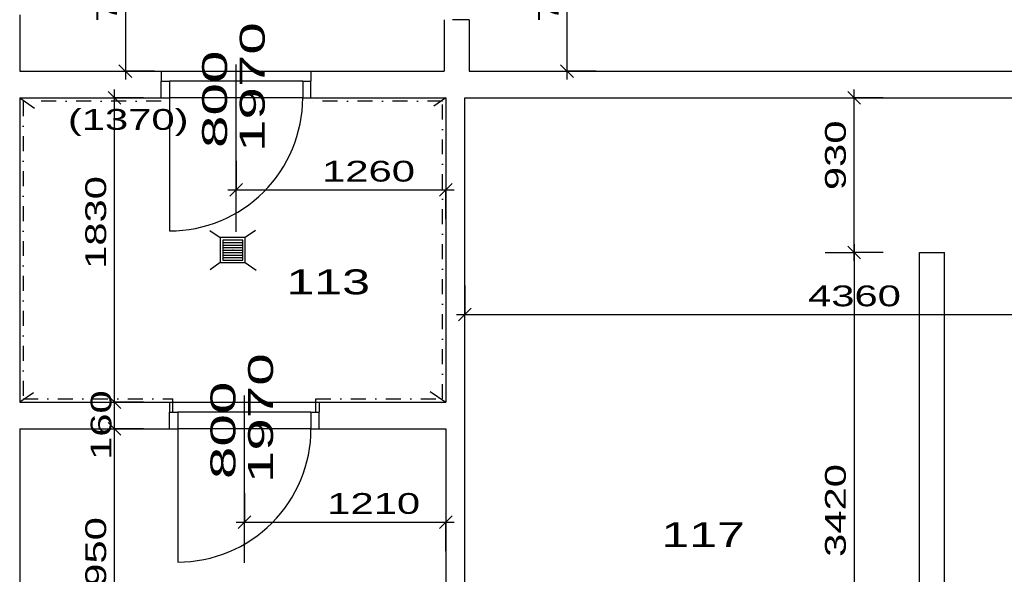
# Model space of a CAD drawing. Extents: x -196363 to 396902, y -489949 to -260582.
# Tile 17 of 256: x 21378 to 27293, y -385167 to -381833. Entities that reach past the tile are written whole.
import ezdxf

# ---------------------------------------------------------------- set-up
doc = ezdxf.new("R2010")
doc.units = 0
doc.header["$MEASUREMENT"] = 0
doc.linetypes.add('DOTDASH', pattern=[1, 0.3, -0.2, 0, -0.2, 0.3])
for name, color, linetype in [('dvere', 1, 'Continuous'), ('koty', 1, 'Continuous'), ('legenda', 1, 'Continuous'), ('noszdiv', 1, 'Continuous'), ('obklady', 14, 'Continuous'), ('popdver', 6, 'Continuous')]:
    doc.layers.add(name, color=color, linetype=linetype)
doc.styles.add('SPIRITTXTSTYLE1', font='ROMAN')
doc.styles.add('SPIRITTXTSTYLE2', font='txt')
doc.linetypes.add('CERCH2', pattern='A,0,-1,[17,dur+dsp vaclavov.shx,S=0.003401,R=0,X=-1,Y=0],0', length=1)
doc.dimstyles.new('SPIRITSTYLE134', dxfattribs={"dimtxt": 125, "dimasz": 12.7, "dimexe": 175, "dimexo": -75.905273, "dimgap": 50, "dimtad": 1, "dimdec": 3, "dimzin": 0, "dimdsep": 46, "dimlunit": 7, "dimtxsty": 'SPIRITTXTSTYLE1', "dimblk1": '_TICKMARKS134', "dimblk2": '_TICKMARKS134', "dimsah": 1, "dimcen": 0.09, "dimdle": 50, "dimclrd": 1, "dimclre": 1, "dimclrt": 1, "dimadec": 0, "dimazin": 0, "dimtfac": 1, "dimtdec": 4, "dimtofl": 0, "dimtmove": 1, "dimatfit": 0, "dimfxl": 0, "dimtolj": 1, "dimtzin": 0, "dimarcsym": 0})
doc.dimstyles.new('SPIRITSTYLE135', dxfattribs={"dimtxt": 125, "dimasz": 12.7, "dimexe": 175, "dimexo": -116.870216, "dimgap": 50, "dimtad": 1, "dimdec": 3, "dimzin": 0, "dimdsep": 46, "dimlunit": 7, "dimtxsty": 'SPIRITTXTSTYLE1', "dimblk1": '_TICKMARKS135', "dimblk2": '_TICKMARKS135', "dimsah": 1, "dimcen": 0.09, "dimdle": 50, "dimclrd": 1, "dimclre": 1, "dimclrt": 1, "dimadec": 0, "dimazin": 0, "dimtfac": 1, "dimtdec": 4, "dimtofl": 0, "dimtmove": 1, "dimatfit": 0, "dimfxl": 0, "dimtolj": 1, "dimtzin": 0, "dimarcsym": 0})
doc.dimstyles.new('SPIRITSTYLE136', dxfattribs={"dimtxt": 125, "dimasz": 12.7, "dimexe": 175, "dimexo": -35.349609, "dimgap": 50, "dimtad": 1, "dimdec": 3, "dimzin": 0, "dimdsep": 46, "dimlunit": 7, "dimtxsty": 'SPIRITTXTSTYLE1', "dimblk1": '_TICKMARKS136', "dimblk2": '_TICKMARKS136', "dimsah": 1, "dimcen": 0.09, "dimdle": 50, "dimclrd": 1, "dimclre": 1, "dimclrt": 1, "dimadec": 0, "dimazin": 0, "dimtfac": 1, "dimtdec": 4, "dimtofl": 0, "dimtmove": 1, "dimatfit": 0, "dimfxl": 0, "dimtolj": 1, "dimtzin": 0, "dimarcsym": 0})
doc.dimstyles.new('SPIRITSTYLE137', dxfattribs={"dimtxt": 125, "dimasz": 12.7, "dimexe": 175, "dimexo": -42.815823, "dimgap": 50, "dimtad": 1, "dimdec": 3, "dimzin": 0, "dimdsep": 46, "dimlunit": 7, "dimtxsty": 'SPIRITTXTSTYLE1', "dimblk1": '_TICKMARKS137', "dimblk2": '_TICKMARKS137', "dimsah": 1, "dimcen": 0.09, "dimdle": 50, "dimclrd": 1, "dimclre": 1, "dimclrt": 1, "dimadec": 0, "dimazin": 0, "dimtfac": 1, "dimtdec": 4, "dimtofl": 0, "dimtmove": 1, "dimatfit": 0, "dimfxl": 0, "dimtolj": 1, "dimtzin": 0, "dimarcsym": 0})
doc.dimstyles.new('SPIRITSTYLE139', dxfattribs={"dimtxt": 125, "dimasz": 12.7, "dimexe": 175, "dimexo": 1127.841431, "dimgap": 50, "dimtad": 1, "dimdec": 3, "dimzin": 0, "dimdsep": 46, "dimlunit": 7, "dimtxsty": 'SPIRITTXTSTYLE1', "dimblk1": '_TICKMARKS139', "dimblk2": '_TICKMARKS139', "dimsah": 1, "dimcen": 0.09, "dimdle": 50, "dimclrd": 1, "dimclre": 1, "dimclrt": 1, "dimadec": 0, "dimazin": 0, "dimtfac": 1, "dimtdec": 4, "dimtofl": 0, "dimtmove": 1, "dimatfit": 0, "dimfxl": 0, "dimtolj": 1, "dimtzin": 0, "dimarcsym": 0})
doc.dimstyles.new('SPIRITSTYLE140', dxfattribs={"dimtxt": 125, "dimasz": 12.7, "dimexe": 175, "dimexo": 217.124908, "dimgap": 50, "dimtad": 1, "dimdec": 3, "dimzin": 0, "dimdsep": 46, "dimlunit": 7, "dimtxsty": 'SPIRITTXTSTYLE1', "dimblk1": '_TICKMARKS140', "dimblk2": '_TICKMARKS140', "dimsah": 1, "dimcen": 0.09, "dimdle": 50, "dimclrd": 1, "dimclre": 1, "dimclrt": 1, "dimadec": 0, "dimazin": 0, "dimtfac": 1, "dimtdec": 4, "dimtofl": 0, "dimtmove": 1, "dimatfit": 0, "dimfxl": 0, "dimtolj": 1, "dimtzin": 0, "dimarcsym": 0})
doc.dimstyles.new('SPIRITSTYLE26', dxfattribs={"dimtxt": 125, "dimasz": 12.7, "dimexe": 175, "dimexo": -175, "dimgap": 50, "dimtad": 1, "dimdec": 3, "dimzin": 0, "dimdsep": 46, "dimlunit": 7, "dimtxsty": 'SPIRITTXTSTYLE1', "dimblk1": '_TICKMARKS26', "dimblk2": '_TICKMARKS26', "dimsah": 1, "dimcen": 0.09, "dimdle": 50, "dimclrd": 1, "dimclre": 1, "dimclrt": 1, "dimadec": 0, "dimazin": 0, "dimtfac": 1, "dimtdec": 4, "dimtofl": 0, "dimtmove": 1, "dimatfit": 0, "dimfxl": 0, "dimtolj": 1, "dimtzin": 0, "dimarcsym": 0})
doc.dimstyles.new('SPIRITSTYLE92', dxfattribs={"dimtxt": 125, "dimasz": 12.7, "dimexe": 175, "dimexo": -55.751465, "dimgap": 50, "dimtad": 1, "dimdec": 3, "dimzin": 0, "dimdsep": 46, "dimlunit": 7, "dimtxsty": 'SPIRITTXTSTYLE1', "dimblk1": '_TICKMARKS92', "dimblk2": '_TICKMARKS92', "dimsah": 1, "dimcen": 0.09, "dimdle": 50, "dimclrd": 1, "dimclre": 1, "dimclrt": 1, "dimadec": 0, "dimazin": 0, "dimtfac": 1, "dimtdec": 4, "dimtofl": 0, "dimtmove": 1, "dimatfit": 0, "dimfxl": 0, "dimtolj": 1, "dimtzin": 0, "dimarcsym": 0})

# ---------------------------------------------------------------- blocks, each defined once
blk = doc.blocks.new('_TICKMARKS92')
at = {"color": 1, "linetype": 'Continuous'}
blk.add_line((-3, -3), (3, 3), dxfattribs=at)
blk = doc.blocks.new('*D199')
at = {"color": 1, "linetype": 'Continuous', "ltscale": 300}
for p, q in [((21772.3, -384292.8, 1723.8), (21947.3, -384292.8, 1723.8)), ((21947.3, -386292.9, 1723.8), (21947.3, -384242.8, 1723.8)), ((22122.3, -384292.8, 1723.8), (21947.3, -384292.8, 1723.8)), ((21772.3, -386242.9, 1723.8), (21947.3, -386242.9, 1723.8)), ((22122.3, -386242.9, 1723.8), (21947.3, -386242.9, 1723.8))]:
    blk.add_line(p, q, dxfattribs=at)
at = {"color": 1, "linetype": 'Continuous', "ltscale": 300, "xscale": 12.69999980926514, "yscale": 12.69999980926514, "zscale": 12.69999980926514}
for p, rotation in [((21947.3, -384292.8, 1723.8), 90.00000250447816), ((21947.3, -386242.9, 1723.8), 270.0000006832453)]:
    blk.add_blockref('_TICKMARKS92', p, dxfattribs=dict(at, rotation=rotation))
at = {"color": 1, "linetype": 'Continuous', "ltscale": 300, "style": 'SPIRITTXTSTYLE1', "width": 1.5}
blk.add_text('1950', height=125, rotation=90, dxfattribs=at).set_placement((21897.3, -385380.9, 1723.8))
blk = doc.blocks.new('_TICKMARKS26')
at = {"color": 1, "linetype": 'Continuous'}
blk.add_line((-3, -3), (3, 3), dxfattribs=at)
blk = doc.blocks.new('*D200')
at = {"color": 1, "linetype": 'Continuous', "ltscale": 300}
for p, q in [((21947.3, -384342.8, 1723.8), (21947.3, -384082.8, 1723.8)), ((21772.3, -384132.8, 1723.8), (21947.3, -384132.8, 1723.8)), ((22122.3, -384132.8, 1723.8), (21947.3, -384132.8, 1723.8)), ((21772.3, -384292.8, 1723.8), (21947.3, -384292.8, 1723.8)), ((22122.3, -384292.8, 1723.8), (21947.3, -384292.8, 1723.8))]:
    blk.add_line(p, q, dxfattribs=at)
at = {"color": 1, "linetype": 'Continuous', "ltscale": 300, "xscale": 12.69999980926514, "yscale": 12.69999980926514, "zscale": 12.69999980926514}
for p, rotation in [((21947.3, -384132.8, 1723.8), 90.00000250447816), ((21947.3, -384292.8, 1723.8), 270.0000006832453)]:
    blk.add_blockref('_TICKMARKS26', p, dxfattribs=dict(at, rotation=rotation))
at = {"color": 1, "linetype": 'Continuous', "ltscale": 300, "style": 'SPIRITTXTSTYLE1', "width": 1.5}
blk.add_text('160', height=125, rotation=90, dxfattribs=at).set_placement((21929.3, -384479.1, 1723.8))
blk = doc.blocks.new('*D201')
at = {"color": 1, "linetype": 'Continuous', "ltscale": 300}
for p, q in [((21947.3, -384182.9, 1723.8), (21947.3, -382252.9, 1723.8)), ((21772.3, -382302.9, 1723.8), (21947.3, -382302.9, 1723.8)), ((22122.3, -382302.9, 1723.8), (21947.3, -382302.9, 1723.8)), ((21772.3, -384132.8, 1723.8), (21947.3, -384132.8, 1723.8)), ((22122.3, -384132.8, 1723.8), (21947.3, -384132.8, 1723.8))]:
    blk.add_line(p, q, dxfattribs=at)
at = {"color": 1, "linetype": 'Continuous', "ltscale": 300, "xscale": 12.69999980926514, "yscale": 12.69999980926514, "zscale": 12.69999980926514}
for p, rotation in [((21947.3, -382302.9, 1723.8), 90.00000250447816), ((21947.3, -384132.8, 1723.8), 270.0000006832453)]:
    blk.add_blockref('_TICKMARKS26', p, dxfattribs=dict(at, rotation=rotation))
at = {"color": 1, "linetype": 'Continuous', "ltscale": 300, "style": 'SPIRITTXTSTYLE1', "width": 1.5}
blk.add_text('1830', height=125, rotation=90, dxfattribs=at).set_placement((21897.3, -383330.9, 1723.8))
blk = doc.blocks.new('_TICKMARKS134')
at = {"color": 1, "linetype": 'Continuous'}
blk.add_line((-3, -3), (3, 3), dxfattribs=at)
blk = doc.blocks.new('*D272')
at = {"color": 1, "linetype": 'Continuous', "ltscale": 300}
for p, q in [((24665.9, -381322.9, 1723.8), (24665.9, -382192.9, 1723.8)), ((24490.9, -381372.9, 1723.8), (24665.9, -381372.9, 1723.8)), ((24840.9, -381372.9, 1723.8), (24665.9, -381372.9, 1723.8)), ((24490.9, -382142.9, 1723.8), (24665.9, -382142.9, 1723.8)), ((24840.9, -382142.9, 1723.8), (24665.9, -382142.9, 1723.8))]:
    blk.add_line(p, q, dxfattribs=at)
at = {"color": 1, "linetype": 'Continuous', "ltscale": 300, "xscale": 12.69999980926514, "yscale": 12.69999980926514, "zscale": 12.69999980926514}
for p, rotation in [((24665.9, -381372.9, 1723.8), 90.00000250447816), ((24665.9, -382142.9, 1723.8), -90.00000250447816)]:
    blk.add_blockref('_TICKMARKS134', p, dxfattribs=dict(at, rotation=rotation))
at = {"color": 1, "linetype": 'Continuous', "ltscale": 300, "style": 'SPIRITTXTSTYLE1', "width": 1.5}
blk.add_text('770', height=125, rotation=450.00002, dxfattribs=at).set_placement((24615.9, -381847.2, 1723.8))
blk = doc.blocks.new('_TICKMARKS135')
at = {"color": 1, "linetype": 'Continuous'}
blk.add_line((-3, -3), (3, 3), dxfattribs=at)
blk = doc.blocks.new('*D273')
at = {"color": 1, "linetype": 'Continuous', "ltscale": 300}
for p, q in [((22012.7, -381322.9, 1723.8), (22012.7, -382192.9, 1723.8)), ((21837.7, -381372.9, 1723.8), (22012.7, -381372.9, 1723.8)), ((22187.7, -381372.9, 1723.8), (22012.7, -381372.9, 1723.8)), ((21837.7, -382142.9, 1723.8), (22012.7, -382142.9, 1723.8)), ((22187.7, -382142.9, 1723.8), (22012.7, -382142.9, 1723.8))]:
    blk.add_line(p, q, dxfattribs=at)
at = {"color": 1, "linetype": 'Continuous', "ltscale": 300, "xscale": 12.69999980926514, "yscale": 12.69999980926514, "zscale": 12.69999980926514}
for p, rotation in [((22012.7, -381372.9, 1723.8), 90.00000250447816), ((22012.7, -382142.9, 1723.8), -90.00000250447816)]:
    blk.add_blockref('_TICKMARKS135', p, dxfattribs=dict(at, rotation=rotation))
at = {"color": 1, "linetype": 'Continuous', "ltscale": 300, "style": 'SPIRITTXTSTYLE1', "width": 1.5}
blk.add_text('770', height=125, rotation=450.00002, dxfattribs=at).set_placement((21962.7, -381847.2, 1723.8))
blk = doc.blocks.new('_TICKMARKS136')
at = {"color": 1, "linetype": 'Continuous'}
blk.add_line((-3, -3), (3, 3), dxfattribs=at)
blk = doc.blocks.new('*D274')
at = {"color": 1, "linetype": 'Continuous', "ltscale": 300}
for p, q in [((22678, -382681, 1723.8), (22678, -382856, 1723.8)), ((23938, -382681, 1723.8), (23938, -382856, 1723.8)), ((22628, -382856, 1723.8), (23988, -382856, 1723.8)), ((22678, -383031, 1723.8), (22678, -382856, 1723.8)), ((23938, -383031, 1723.8), (23938, -382856, 1723.8))]:
    blk.add_line(p, q, dxfattribs=at)
at = {"color": 1, "linetype": 'Continuous', "ltscale": 300, "xscale": 12.69999980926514, "yscale": 12.69999980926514, "zscale": 12.69999980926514, "rotation": 180.0000050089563}
blk.add_blockref('_TICKMARKS136', (22678, -382856, 1723.8), dxfattribs=at)
at = {"color": 1, "linetype": 'Continuous', "ltscale": 300, "xscale": 12.69999980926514, "yscale": 12.69999980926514, "zscale": 12.69999980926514}
blk.add_blockref('_TICKMARKS136', (23938, -382856, 1723.8), dxfattribs=at)
at = {"color": 1, "linetype": 'Continuous', "ltscale": 300, "style": 'SPIRITTXTSTYLE1', "width": 1.5}
blk.add_text('1260', height=125, dxfattribs=at).set_placement((23194.9, -382806.1, 1723.8))
blk = doc.blocks.new('_TICKMARKS137')
at = {"color": 1, "linetype": 'Continuous'}
blk.add_line((-3, -3), (3, 3), dxfattribs=at)
blk = doc.blocks.new('*D275')
at = {"color": 1, "linetype": 'Continuous', "ltscale": 300}
for p, q in [((22728, -384678.5, 1723.8), (22728, -384853.5, 1723.8)), ((23938, -384678.5, 1723.8), (23938, -384853.5, 1723.8)), ((22678, -384853.5, 1723.8), (23988, -384853.5, 1723.8)), ((22728, -385028.5, 1723.8), (22728, -384853.5, 1723.8)), ((23938, -385028.5, 1723.8), (23938, -384853.5, 1723.8))]:
    blk.add_line(p, q, dxfattribs=at)
at = {"color": 1, "linetype": 'Continuous', "ltscale": 300, "xscale": 12.69999980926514, "yscale": 12.69999980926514, "zscale": 12.69999980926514, "rotation": 180.0000050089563}
blk.add_blockref('_TICKMARKS137', (22728, -384853.5, 1723.8), dxfattribs=at)
at = {"color": 1, "linetype": 'Continuous', "ltscale": 300, "xscale": 12.69999980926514, "yscale": 12.69999980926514, "zscale": 12.69999980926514}
blk.add_blockref('_TICKMARKS137', (23938, -384853.5, 1723.8), dxfattribs=at)
at = {"color": 1, "linetype": 'Continuous', "ltscale": 300, "style": 'SPIRITTXTSTYLE1', "width": 1.5}
blk.add_text('1210', height=125, dxfattribs=at).set_placement((23225.9, -384803.5, 1723.8))
blk = doc.blocks.new('_TICKMARKS139')
at = {"color": 1, "linetype": 'Continuous'}
blk.add_line((-3, -3), (3, 3), dxfattribs=at)
blk = doc.blocks.new('*D277')
at = {"color": 1, "linetype": 'Continuous', "ltscale": 300}
for p, q in [((24053, -383430.7, 1723.8), (24053, -383605.7, 1723.8)), ((28413, -383430.7, 1723.8), (28413, -383605.7, 1723.8)), ((24003, -383605.7, 1723.8), (28463, -383605.7, 1723.8)), ((24053, -383780.7, 1723.8), (24053, -383605.7, 1723.8)), ((28413, -383780.7, 1723.8), (28413, -383605.7, 1723.8))]:
    blk.add_line(p, q, dxfattribs=at)
at = {"color": 1, "linetype": 'Continuous', "ltscale": 300, "xscale": 12.69999980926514, "yscale": 12.69999980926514, "zscale": 12.69999980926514, "rotation": 180.0000050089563}
blk.add_blockref('_TICKMARKS139', (24053, -383605.7, 1723.8), dxfattribs=at)
at = {"color": 1, "linetype": 'Continuous', "ltscale": 300, "xscale": 12.69999980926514, "yscale": 12.69999980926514, "zscale": 12.69999980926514}
blk.add_blockref('_TICKMARKS139', (28413, -383605.7, 1723.8), dxfattribs=at)
at = {"color": 1, "linetype": 'Continuous', "ltscale": 300, "style": 'SPIRITTXTSTYLE1', "width": 1.5}
blk.add_text('4360', height=125, dxfattribs=at).set_placement((26114, -383555.7, 1723.8))
blk = doc.blocks.new('_TICKMARKS140')
at = {"color": 1, "linetype": 'Continuous'}
blk.add_line((-3, -3), (3, 3), dxfattribs=at)
blk = doc.blocks.new('*D278')
at = {"color": 1, "linetype": 'Continuous', "ltscale": 300}
for p, q in [((26390.9, -383182.9, 1723.8), (26390.9, -386702.9, 1723.8)), ((26215.9, -383232.9, 1723.8), (26390.9, -383232.9, 1723.8)), ((26565.9, -383232.9, 1723.8), (26390.9, -383232.9, 1723.8)), ((26215.9, -386652.9, 1723.8), (26390.9, -386652.9, 1723.8)), ((26565.9, -386652.9, 1723.8), (26390.9, -386652.9, 1723.8))]:
    blk.add_line(p, q, dxfattribs=at)
at = {"color": 1, "linetype": 'Continuous', "ltscale": 300, "xscale": 12.69999980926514, "yscale": 12.69999980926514, "zscale": 12.69999980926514}
for p, rotation in [((26390.9, -383232.9, 1723.8), 90.00000250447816), ((26390.9, -386652.9, 1723.8), -90.00000250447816)]:
    blk.add_blockref('_TICKMARKS140', p, dxfattribs=dict(at, rotation=rotation))
at = {"color": 1, "linetype": 'Continuous', "ltscale": 300, "style": 'SPIRITTXTSTYLE1', "width": 1.5}
blk.add_text('3420', height=125, rotation=450.00002, dxfattribs=at).set_placement((26340.9, -385061.9, 1723.8))
blk = doc.blocks.new('*D279')
at = {"color": 1, "linetype": 'Continuous', "ltscale": 300}
for p, q in [((26390.9, -383282.9, 1723.8), (26390.9, -382252.9, 1723.8)), ((26215.9, -382302.9, 1723.8), (26390.9, -382302.9, 1723.8)), ((26565.9, -382302.9, 1723.8), (26390.9, -382302.9, 1723.8)), ((26215.9, -383232.9, 1723.8), (26390.9, -383232.9, 1723.8)), ((26565.9, -383232.9, 1723.8), (26390.9, -383232.9, 1723.8))]:
    blk.add_line(p, q, dxfattribs=at)
at = {"color": 1, "linetype": 'Continuous', "ltscale": 300, "xscale": 12.69999980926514, "yscale": 12.69999980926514, "zscale": 12.69999980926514}
for p, rotation in [((26390.9, -382302.9, 1723.8), 90.00000250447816), ((26390.9, -383232.9, 1723.8), 270.0000006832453)]:
    blk.add_blockref('_TICKMARKS140', p, dxfattribs=dict(at, rotation=rotation))
at = {"color": 1, "linetype": 'Continuous', "ltscale": 300, "style": 'SPIRITTXTSTYLE1', "width": 1.5}
blk.add_text('930', height=125, rotation=90, dxfattribs=at).set_placement((26340.9, -382857.2, 1723.8))

msp = doc.modelspace()

# ---------------------------------------------------------------- linework, layer by layer
at = {"layer": 'dvere', "color": 7, "linetype": 'Continuous', "ltscale": 304.799988}
for p, q in [((24078.00977, -381832.90625, 1723.80005), (23978.00977, -381832.90625, 1723.80005)), ((22228.01367, -382302.875, 1723.80005), (22228.01367, -382202.875, 1723.80005)), ((23128.01562, -382302.875, 1723.80005), (23128.00195, -382202.84375, 1723.80005)), ((22278.01953, -384292.84375, 1723.80005), (22278.01953, -384192.875, 1723.80005)), ((23178.02148, -384292.84375, 1723.80005), (23178.00781, -384192.84375, 1723.80005))]:
    msp.add_line(p, q, dxfattribs=at)
at = {"layer": 'dvere', "color": 7, "linetype": 'Continuous', "ltscale": 330}
for p, q in [((23078.00781, -382202.84375, 1723.80005), (22278.00781, -382202.875, 1723.80005)), ((23078.00781, -382302.875, 1723.80005), (22278.00781, -382302.875, 1723.80005)), ((23128.01562, -384192.84375, 1723.80005), (22328.01367, -384192.875, 1723.80005)), ((23128.01562, -384292.84375, 1723.80005), (22328.01367, -384292.84375, 1723.80005))]:
    msp.add_line(p, q, dxfattribs=at)
at = {"layer": 'dvere', "color": 7, "linetype": 'Continuous', "ltscale": 300}
for p, q in [((22278.00781, -382302.875, 3447.6001), (22278.00781, -383102.875, 3447.6001)), ((22328.01367, -384292.84375, 3447.6001), (22328.01367, -385092.84375, 3447.6001))]:
    msp.add_line(p, q, dxfattribs=at)
for centre in [(22278.00781, -382302.875, 3447.6001), (22328.01367, -384292.84375, 3447.6001)]:
    msp.add_arc(centre, 800.00055, 270.000000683, 360.000010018, dxfattribs=at)
at = {"layer": 'dvere', "color": 7, "linetype": 'Continuous', "ltscale": 250}
for p in [(22678.00781, -382202.875, 1723.80005), (22728.01367, -384192.875, 1723.80005)]:
    msp.add_point(p, dxfattribs=at)
at = {"layer": 'dvere', "color": 7, "linetype": 'Continuous', "ltscale": 300}
for p in [(22678.00781, -382302.875, 3447.6001), (22728.01367, -384292.84375, 3447.6001)]:
    msp.add_point(p, dxfattribs=at)
at = {"layer": 'noszdiv', "color": 1, "linetype": 'Continuous', "ltscale": 300}
for p, q in [((21378.01953, -381802.875, 2623.80005), (21378.01953, -382142.875, 2623.80005)), ((23928.01562, -381832.875, 2623.80005), (23928.01562, -382142.875, 2623.80005)), ((24078.00977, -381832.875, 2623.80005), (24078.00977, -382142.875, 2623.80005)), ((21378.01953, -382142.875, 2623.80005), (22228.00195, -382142.875, 2623.80005)), ((22228.00195, -382142.875, 2623.80005), (22228.00195, -382202.875, 2623.80005)), ((23128.01562, -382142.875, 2623.80005), (23928.01562, -382142.875, 2623.80005)), ((23128.01562, -382142.875, 2623.80005), (23128.01562, -382202.875, 2623.80005)), ((24078.00977, -382142.875, 2623.80005), (28688.00977, -382142.875, 2623.80005)), ((22228.00195, -382202.875, 2623.80005), (22278.00781, -382202.875, 2623.80005)), ((22278.00781, -382202.875, 2623.80005), (22278.00781, -382302.875, 2623.80005)), ((23078.00781, -382202.875, 2623.80005), (23128.01562, -382202.875, 2623.80005)), ((23078.00781, -382202.875, 2623.80005), (23078.00781, -382302.875, 2623.80005)), ((21378.01953, -382302.875, 2623.80005), (21378.01953, -384132.84375, 2623.80005)), ((21378.01953, -382302.875, 2623.80005), (22228.00195, -382302.875, 2623.80005)), ((22228.00195, -382302.875, 2623.80005), (22278.00781, -382302.875, 2623.80005)), ((23078.00781, -382302.875, 2623.80005), (23128.01562, -382302.875, 2623.80005)), ((23128.01562, -382302.875, 2623.80005), (23938.01172, -382302.875, 2623.80005)), ((23938.01172, -382302.875, 2623.80005), (23938.01172, -384132.84375, 2623.80005)), ((24053.00586, -382302.875, 2623.80005), (28413, -382302.875, 2623.80005)), ((24053.00586, -386242.875, 2623.80005), (24053.00586, -382302.875, 2623.80005)), ((26783.00977, -386652.875, 2623.80005), (26783.00977, -383232.875, 2623.80005)), ((26783.00977, -383232.875, 2623.80005), (26933.00391, -383232.875, 2623.80005)), ((26933.00391, -386652.875, 2623.80005), (26933.00391, -383232.875, 2623.80005)), ((21378.01953, -384132.84375, 2623.80005), (22278.00781, -384132.84375, 2623.80005)), ((22278.00781, -384132.84375, 2623.80005), (22278.00781, -384192.875, 2623.80005)), ((23178.02148, -384132.84375, 2623.80005), (23938.01172, -384132.84375, 2623.80005)), ((23178.02148, -384132.84375, 2623.80005), (23178.02148, -384192.875, 2623.80005)), ((22278.00781, -384192.875, 2623.80005), (22328.01367, -384192.875, 2623.80005)), ((22328.01367, -384192.875, 2623.80005), (22328.01367, -384292.84375, 2623.80005)), ((23128.01562, -384192.875, 2623.80005), (23178.02148, -384192.875, 2623.80005)), ((23128.01562, -384192.875, 2623.80005), (23128.01562, -384292.84375, 2623.80005)), ((21378.01953, -384292.84375, 2623.80005), (21378.01953, -386242.875, 2623.80005)), ((21378.01953, -384292.84375, 2623.80005), (22278.00781, -384292.84375, 2623.80005)), ((22278.00781, -384292.84375, 2623.80005), (22328.01367, -384292.84375, 2623.80005)), ((23128.01562, -384292.84375, 2623.80005), (23178.02148, -384292.84375, 2623.80005)), ((23178.02148, -384292.84375, 2623.80005), (23938.01172, -384292.84375, 2623.80005)), ((23938.01172, -384292.84375, 2623.80005), (23938.01172, -386242.875, 2623.80005))]:
    msp.add_line(p, q, dxfattribs=at)
at = {"layer": 'noszdiv', "color": 1, "linetype": 'CERCH2', "ltscale": 300}
for p, q in [((22228.00195, -382142.875, 2623.80005), (23128.01562, -382142.875, 2623.80005)), ((22278.00781, -384132.84375, 2623.80005), (23178.02148, -384132.84375, 2623.80005))]:
    msp.add_line(p, q, dxfattribs=at)
at = {"layer": 'obklady', "color": 14, "linetype": 'Continuous', "ltscale": 300}
for p, q in [((21378.01953, -382302.875, 4347.59961), (21466.7832, -382364.75, 4347.59961)), ((23938.01172, -382302.875, 4347.59961), (23865.09766, -382353.6875, 4347.59961)), ((22521.24219, -383099.84375, 4347.59961), (22583.01758, -383142.90625, 4347.59961)), ((22794.19336, -383100.25, 4347.59961), (22733.01172, -383142.90625, 4347.59961)), ((22733.01172, -383142.90625, 4347.59961), (22583.01758, -383142.90625, 4347.59961)), ((22583.01758, -383142.90625, 4347.59961), (22583.01758, -383292.90625, 4347.59961)), ((22598.01367, -383157.90625, 4347.59961), (22598.01367, -383277.875, 4347.59961)), ((22718.01758, -383157.90625, 4347.59961), (22598.01367, -383157.90625, 4347.59961)), ((22598.01367, -383172.84375, 4347.59961), (22718.01758, -383172.84375, 4347.59961)), ((22718.01758, -383277.875, 4347.59961), (22718.01758, -383157.90625, 4347.59961)), ((22733.01172, -383292.90625, 4347.59961), (22733.01172, -383142.90625, 4347.59961)), ((22598.01367, -383187.84375, 4347.59961), (22718.01758, -383187.84375, 4347.59961)), ((22598.01367, -383202.84375, 4347.59961), (22718.01758, -383202.84375, 4347.59961)), ((22598.01367, -383217.875, 4347.59961), (22718.01758, -383217.875, 4347.59961)), ((22598.01367, -383232.875, 4347.59961), (22718.01758, -383232.875, 4347.59961)), ((22598.01367, -383247.875, 4347.59961), (22718.01758, -383247.875, 4347.59961)), ((22598.01367, -383262.875, 4347.59961), (22718.01758, -383262.875, 4347.59961)), ((22598.01367, -383277.875, 4347.59961), (22718.01758, -383277.875, 4347.59961)), ((22583.01758, -383292.90625, 4347.59961), (22521.37891, -383335.84375, 4347.59961)), ((22583.01758, -383292.90625, 4347.59961), (22733.01172, -383292.90625, 4347.59961)), ((22733.01172, -383292.90625, 4347.59961), (22798.47266, -383338.53125, 4347.59961)), ((21460.92969, -384075.0625, 4347.59961), (21378.01953, -384132.84375, 4347.59961)), ((23844.82031, -384067.90625, 4347.59961), (23938.01172, -384132.84375, 4347.59961))]:
    msp.add_line(p, q, dxfattribs=at)
at = {"layer": 'obklady', "color": 14, "linetype": 'DOTDASH', "ltscale": 300}
for p, q in [((22228.01367, -382322.875, 4347.59961), (21398.02344, -382322.875, 4347.59961)), ((21398.02344, -382322.875, 4347.59961), (21398.02344, -384112.875, 4347.59961)), ((23918.00586, -382322.875, 4347.59961), (23128.01562, -382322.875, 4347.59961)), ((23918.00586, -384112.875, 4347.59961), (23918.00586, -382322.875, 4347.59961)), ((21398.02344, -384112.875, 4347.59961), (22298.01172, -384112.875, 4347.59961)), ((22298.01172, -384192.875, 4347.59961), (22298.01172, -384112.875, 4347.59961)), ((23158.01562, -384112.875, 4347.59961), (23918.00586, -384112.875, 4347.59961)), ((23158.01562, -384192.875, 4347.59961), (23158.01562, -384112.875, 4347.59961))]:
    msp.add_line(p, q, dxfattribs=at)
msp.add_point((22658.01562, -383217.875, 4347.59961), dxfattribs=at)
at = {"layer": 'obklady', "color": 14, "linetype": 'Continuous', "ltscale": 300}
msp.add_point((22658.01562, -383217.90625, 4347.59961), dxfattribs=at)
at = {"layer": 'popdver', "color": 6, "linetype": 'Continuous', "ltscale": 250}
for p, q in [((22678.00781, -383108.53125, 1723.80005), (22678.00781, -382102.65625, 1723.80005)), ((22728.01367, -385098.5, 1723.80005), (22728.01367, -384092.625, 1723.80005))]:
    msp.add_line(p, q, dxfattribs=at)
at = {"layer": 'popdver', "color": 6, "linetype": 'Continuous', "ltscale": 304.799988}
for p in [(22678.00781, -382302.875, 1723.80005), (22728.01367, -384292.84375, 1723.80005)]:
    msp.add_point(p, dxfattribs=at)
at = {"layer": 'popdver', "color": 6, "linetype": 'Continuous', "ltscale": 250}
for p in [(22678.00781, -382302.875, 1723.80005), (22728.01367, -384292.84375, 1723.80005)]:
    msp.add_point(p, dxfattribs=at)

# ---------------------------------------------------------------- texts
at = {"layer": 'legenda', "color": 1, "linetype": 'Continuous', "ltscale": 300, "style": 'SPIRITTXTSTYLE2', "width": 1.5}
for s, p in [('113', (22980.79883, -383483.8125, 1723.80005)), ('117', (25233.13867, -385003.34375, 1723.80005))]:
    msp.add_text(s, height=150, dxfattribs=at).set_placement(p)
at = {"layer": 'obklady', "color": 14, "linetype": 'DOTDASH', "ltscale": 300, "style": 'SPIRITTXTSTYLE1', "width": 1.5}
msp.add_text('(1370)', height=125, dxfattribs=at).set_placement((21667.53906, -382495.03125, 2623.80005))
at = {"layer": 'popdver', "color": 6, "linetype": 'Continuous', "ltscale": 250, "style": 'SPIRITTXTSTYLE1', "width": 1.75}
for s, p in [('1970', (22849.92969, -382628.8125)), ('800', (22623.89648, -382604.40625)), ('1970', (22899.93555, -384618.78125)), ('800', (22673.90234, -384594.40625))]:
    msp.add_text(s, height=150, rotation=90.000002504, dxfattribs=at).set_placement(p)

# ---------------------------------------------------------------- dimensions: what is measured, and where the dimension line sits
at = {"layer": 'koty', "color": 1, "linetype": 'Continuous', "ltscale": 300}
for base, p1, p2, dimstyle, picture, middle in [((22012.70898, -381372.875, 1723.80005), (22070.83984, -381372.875, 1723.80005), (22228.00195, -382142.875, 1723.80005), 'SPIRITSTYLE135', '*D273', (22012.70898, -381757.875, 1723.80005)), ((24665.86719, -381372.875, 1723.80005), (24764.96289, -381372.875, 1723.80005), (24764.96289, -382142.875, 1723.80005), 'SPIRITSTYLE134', '*D272', (24665.86719, -381757.875, 1723.80005)), ((21947.26172, -384132.84375, 1723.80005), (21947.26172, -384132.84375, 1723.80005), (21947.26172, -382302.875, 1723.80005), 'SPIRITSTYLE26', '*D201', (21947.26172, -383217.875, 1723.80005)), ((26390.88477, -383232.875, 1723.80005), (26783.00977, -383232.875, 1723.80005), (26783.00977, -382302.875, 1723.80005), 'SPIRITSTYLE140', '*D279', (26390.88477, -382767.875, 1723.80005)), ((26390.88477, -383232.875, 1723.80005), (26783.00977, -383232.875, 1723.80005), (26783.00977, -386652.875, 1723.80005), 'SPIRITSTYLE140', '*D278', (26390.88477, -384942.84375, 1723.80005)), ((21947.26172, -386242.875, 1723.80005), (21648.01758, -386242.875, 1723.80005), (21828.01367, -384292.84375, 1723.80005), 'SPIRITSTYLE92', '*D199', (21947.26172, -385267.84375, 1723.80005))]:
    dim = msp.add_linear_dim(base=base, p1=p1, p2=p2, angle=90.000002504, dimstyle=dimstyle, dxfattribs=at)
    dim.commit()
    dim.dimension.update_dxf_attribs({"geometry": picture, "text_midpoint": middle})
for base, p1, p2, dimstyle, picture, middle in [((24053.00586, -383605.71875, 1723.80005), (24053.00586, -382302.875, 1723.80005), (28413, -382302.875, 1723.80005), 'SPIRITSTYLE139', '*D277', (26233.00391, -383605.71875, 1723.80005)), ((22678.00781, -382856.03125, 1723.80005), (22678.00781, -382995.6875, 1723.80005), (23938.01172, -382995.6875, 1723.80005), 'SPIRITSTYLE136', '*D274', (23308.00977, -382856.03125, 1723.80005)), ((22728.01367, -384853.46875, 1723.80005), (22728.01367, -384985.65625, 1723.80005), (23938.01172, -384985.65625, 1723.80005), 'SPIRITSTYLE137', '*D275', (23333.01367, -384853.46875, 1723.80005))]:
    dim = msp.add_linear_dim(base=base, p1=p1, p2=p2, dimstyle=dimstyle, dxfattribs=at)
    dim.commit()
    dim.dimension.update_dxf_attribs({"geometry": picture, "text_midpoint": middle})
dim = msp.add_linear_dim(base=(21947.26172, -384292.84375, 1723.80005), p1=(21947.26172, -384292.84375, 1723.80005), p2=(21947.26172, -384132.84375, 1723.80005), angle=90.000002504, dimstyle='SPIRITSTYLE26', dxfattribs=at)
dim.commit()
dim.dimension.update_dxf_attribs({"geometry": '*D200', "text_midpoint": (21780.45703, -384479.09375), "dimtype": 160})

doc.saveas('drawing.dxf')
